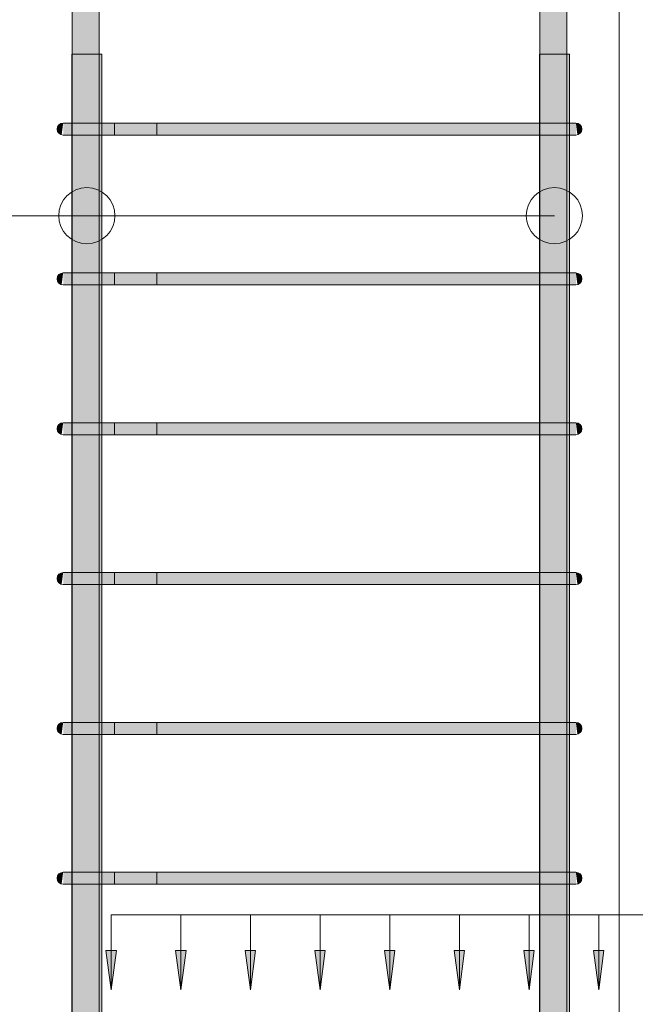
# Model space of a CAD drawing. Header units: millimetres. Extents: x 4307 to 42792, y 1610 to 10025.
# Tile 12 of 256: x 5400 to 5811, y 6036 to 6693. Entities that reach past the tile are written whole.
import ezdxf

# ---------------------------------------------------------------- set-up
doc = ezdxf.new("R2010")
doc.units = ezdxf.units.MM
for name, color, linetype, lineweight in [('A-ANNO-DIMS', 211, 'Continuous', 5), ('A-ANNO-DIMS-25', 211, 'Continuous', 5), ('S-COLS', 52, 'Continuous', 9), ('S-RBAR', 171, 'Continuous', 5), ('S-RBAR-IDEN', 171, 'Continuous', 5)]:
    doc.layers.add(name, color=color, linetype=linetype, lineweight=lineweight)
doc.styles.add('ISOCPEUR_2', font='isocpeur.ttf', dxfattribs={"width": 0.8, "height": 50})
doc.dimstyles.new('Výztuž_kusy__řezy__1', dxfattribs={"dimscale": 304.8, "dimtxt": 0.18, "dimasz": 0, "dimexe": 0, "dimexo": 0.0625, "dimgap": 0.082021, "dimtad": 1, "dimdec": 0, "dimzin": 0, "dimdsep": 46, "dimtxsty": 'ISOCPEUR_2', "dimblk1": 'NONE', "dimblk2": 'NONE', "dimsah": 1, "dimcen": 0.09, "dimazin": 0, "dimtfac": 1, "dimtdec": 4, "dimtix": 1, "dimtmove": 0, "dimatfit": 3, "dimfxl": 0.164042, "dimfxlon": 1, "dimtvp": 1, "dimtfill": 1, "dimtolj": 1, "dimtzin": 0, "dimarcsym": 2})

# ---------------------------------------------------------------- blocks, each defined once
blk = doc.blocks.new('DIMBLOCK219-V1')
at = {"layer": 'A-ANNO-DIMS-25'}
for points in [[(5461.02, 6045.48), (5464.49, 6071.76), (5457.56, 6071.76)], [(5507.48, 6045.48), (5510.94, 6071.76), (5504.02, 6071.76)]]:
    blk.add_hatch(color=256, dxfattribs=at).paths.add_polyline_path(points)
for p, q in [((5461.02, 6095.48), (5507.48, 6095.48)), ((5461.02, 6095.48), (5461.02, 6095.48)), ((5461.02, 6095.48), (5461.02, 6045.48)), ((5507.48, 6095.48), (5507.48, 6095.48)), ((5507.48, 6095.48), (5507.48, 6045.48)), ((5464.49, 6071.76), (5457.56, 6071.76)), ((5457.56, 6071.76), (5461.02, 6045.48)), ((5461.02, 6045.48), (5464.49, 6071.76)), ((5510.94, 6071.76), (5504.02, 6071.76)), ((5504.02, 6071.76), (5507.48, 6045.48)), ((5507.48, 6045.48), (5510.94, 6071.76))]:
    blk.add_line(p, q, dxfattribs=at)
blk = doc.blocks.new('_None')
blk = doc.blocks.new('DIMBLOCK220-V1')
at = {"layer": 'A-ANNO-DIMS-25'}
for points in [[(5507.48, 6045.48), (5510.94, 6071.76), (5504.02, 6071.76)], [(5553.94, 6045.48), (5557.4, 6071.76), (5550.48, 6071.76)]]:
    blk.add_hatch(color=256, dxfattribs=at).paths.add_polyline_path(points)
for p, q in [((5507.48, 6095.48), (5553.94, 6095.48)), ((5507.48, 6095.48), (5507.48, 6095.48)), ((5507.48, 6095.48), (5507.48, 6045.48)), ((5553.94, 6095.48), (5553.94, 6095.48)), ((5553.94, 6095.48), (5553.94, 6045.48)), ((5510.94, 6071.76), (5504.02, 6071.76)), ((5504.02, 6071.76), (5507.48, 6045.48)), ((5507.48, 6045.48), (5510.94, 6071.76)), ((5557.4, 6071.76), (5550.48, 6071.76)), ((5550.48, 6071.76), (5553.94, 6045.48)), ((5553.94, 6045.48), (5557.4, 6071.76))]:
    blk.add_line(p, q, dxfattribs=at)
blk = doc.blocks.new('DIMBLOCK221-V1')
at = {"layer": 'A-ANNO-DIMS-25'}
for points in [[(5553.94, 6045.48), (5557.4, 6071.76), (5550.48, 6071.76)], [(5600.4, 6045.48), (5603.86, 6071.76), (5596.94, 6071.76)]]:
    blk.add_hatch(color=256, dxfattribs=at).paths.add_polyline_path(points)
for p, q in [((5553.94, 6095.48), (5600.4, 6095.48)), ((5553.94, 6095.48), (5553.94, 6095.48)), ((5553.94, 6095.48), (5553.94, 6045.48)), ((5600.4, 6095.48), (5600.4, 6095.48)), ((5600.4, 6095.48), (5600.4, 6045.48)), ((5557.4, 6071.76), (5550.48, 6071.76)), ((5550.48, 6071.76), (5553.94, 6045.48)), ((5553.94, 6045.48), (5557.4, 6071.76)), ((5603.86, 6071.76), (5596.94, 6071.76)), ((5596.94, 6071.76), (5600.4, 6045.48)), ((5600.4, 6045.48), (5603.86, 6071.76))]:
    blk.add_line(p, q, dxfattribs=at)
blk = doc.blocks.new('DIMBLOCK222-V1')
at = {"layer": 'A-ANNO-DIMS-25'}
for points in [[(5600.4, 6045.48), (5603.86, 6071.76), (5596.94, 6071.76)], [(5646.86, 6045.48), (5650.32, 6071.76), (5643.4, 6071.76)]]:
    blk.add_hatch(color=256, dxfattribs=at).paths.add_polyline_path(points)
for p, q in [((5600.4, 6095.48), (5646.86, 6095.48)), ((5600.4, 6095.48), (5600.4, 6095.48)), ((5600.4, 6095.48), (5600.4, 6045.48)), ((5646.86, 6095.48), (5646.86, 6095.48)), ((5646.86, 6095.48), (5646.86, 6045.48)), ((5603.86, 6071.76), (5596.94, 6071.76)), ((5596.94, 6071.76), (5600.4, 6045.48)), ((5600.4, 6045.48), (5603.86, 6071.76)), ((5650.32, 6071.76), (5643.4, 6071.76)), ((5643.4, 6071.76), (5646.86, 6045.48)), ((5646.86, 6045.48), (5650.32, 6071.76))]:
    blk.add_line(p, q, dxfattribs=at)
blk = doc.blocks.new('DIMBLOCK223-V1')
at = {"layer": 'A-ANNO-DIMS-25'}
for points in [[(5646.86, 6045.48), (5650.32, 6071.76), (5643.4, 6071.76)], [(5693.32, 6045.48), (5696.78, 6071.76), (5689.86, 6071.76)]]:
    blk.add_hatch(color=256, dxfattribs=at).paths.add_polyline_path(points)
for p, q in [((5646.86, 6095.48), (5693.32, 6095.48)), ((5646.86, 6095.48), (5646.86, 6095.48)), ((5646.86, 6095.48), (5646.86, 6045.48)), ((5693.32, 6095.48), (5693.32, 6095.48)), ((5693.32, 6095.48), (5693.32, 6045.48)), ((5650.32, 6071.76), (5643.4, 6071.76)), ((5643.4, 6071.76), (5646.86, 6045.48)), ((5646.86, 6045.48), (5650.32, 6071.76)), ((5696.78, 6071.76), (5689.86, 6071.76)), ((5689.86, 6071.76), (5693.32, 6045.48)), ((5693.32, 6045.48), (5696.78, 6071.76))]:
    blk.add_line(p, q, dxfattribs=at)
blk = doc.blocks.new('DIMBLOCK224-V1')
at = {"layer": 'A-ANNO-DIMS-25'}
for points in [[(5693.32, 6045.48), (5696.78, 6071.76), (5689.86, 6071.76)], [(5739.78, 6045.48), (5743.24, 6071.76), (5736.32, 6071.76)]]:
    blk.add_hatch(color=256, dxfattribs=at).paths.add_polyline_path(points)
for p, q in [((5693.32, 6095.48), (5739.78, 6095.48)), ((5693.32, 6095.48), (5693.32, 6095.48)), ((5693.32, 6095.48), (5693.32, 6045.48)), ((5739.78, 6095.48), (5739.78, 6095.48)), ((5739.78, 6095.48), (5739.78, 6045.48)), ((5696.78, 6071.76), (5689.86, 6071.76)), ((5689.86, 6071.76), (5693.32, 6045.48)), ((5693.32, 6045.48), (5696.78, 6071.76)), ((5743.24, 6071.76), (5736.32, 6071.76)), ((5736.32, 6071.76), (5739.78, 6045.48)), ((5739.78, 6045.48), (5743.24, 6071.76))]:
    blk.add_line(p, q, dxfattribs=at)
blk = doc.blocks.new('DIMBLOCK225-V1')
at = {"layer": 'A-ANNO-DIMS-25'}
for points in [[(5739.78, 6045.48), (5743.24, 6071.76), (5736.32, 6071.76)], [(5786.24, 6045.48), (5789.7, 6071.76), (5782.78, 6071.76)]]:
    blk.add_hatch(color=256, dxfattribs=at).paths.add_polyline_path(points)
for p, q in [((5739.78, 6095.48), (5786.24, 6095.48)), ((5739.78, 6095.48), (5739.78, 6095.48)), ((5739.78, 6095.48), (5739.78, 6045.48)), ((5786.24, 6095.48), (5786.24, 6095.48)), ((5786.24, 6095.48), (5786.24, 6045.48)), ((5743.24, 6071.76), (5736.32, 6071.76)), ((5736.32, 6071.76), (5739.78, 6045.48)), ((5739.78, 6045.48), (5743.24, 6071.76)), ((5789.7, 6071.76), (5782.78, 6071.76)), ((5782.78, 6071.76), (5786.24, 6045.48)), ((5786.24, 6045.48), (5789.7, 6071.76))]:
    blk.add_line(p, q, dxfattribs=at)
blk = doc.blocks.new('DIMBLOCK226-V1')
at = {"layer": 'A-ANNO-DIMS-25'}
for points in [[(5786.24, 6045.48), (5789.7, 6071.76), (5782.78, 6071.76)], [(5832.7, 6045.48), (5836.16, 6071.76), (5829.24, 6071.76)]]:
    blk.add_hatch(color=256, dxfattribs=at).paths.add_polyline_path(points)
for p, q in [((5786.24, 6095.48), (5832.7, 6095.48)), ((5786.24, 6095.48), (5786.24, 6095.48)), ((5786.24, 6095.48), (5786.24, 6045.48)), ((5832.7, 6095.48), (5832.7, 6095.48)), ((5832.7, 6095.48), (5832.7, 6045.48)), ((5789.7, 6071.76), (5782.78, 6071.76)), ((5782.78, 6071.76), (5786.24, 6045.48)), ((5786.24, 6045.48), (5789.7, 6071.76)), ((5836.16, 6071.76), (5829.24, 6071.76)), ((5829.24, 6071.76), (5832.7, 6045.48)), ((5832.7, 6045.48), (5836.16, 6071.76))]:
    blk.add_line(p, q, dxfattribs=at)
blk = doc.blocks.new('DIMBLOCK232-V1')
at = {"layer": 'A-ANNO-DIMS-25'}
for points in [[(5461.02, 6045.48), (5464.49, 6071.76), (5457.56, 6071.76)], [(5507.48, 6045.48), (5510.94, 6071.76), (5504.02, 6071.76)], [(5553.94, 6045.48), (5557.4, 6071.76), (5550.48, 6071.76)], [(5600.4, 6045.48), (5603.86, 6071.76), (5596.94, 6071.76)], [(5646.86, 6045.48), (5650.32, 6071.76), (5643.4, 6071.76)], [(5693.32, 6045.48), (5696.78, 6071.76), (5689.86, 6071.76)], [(5739.78, 6045.48), (5743.24, 6071.76), (5736.32, 6071.76)], [(5786.24, 6045.48), (5789.7, 6071.76), (5782.78, 6071.76)], [(5832.7, 6045.48), (5836.16, 6071.76), (5829.24, 6071.76)], [(5879.16, 6045.48), (5882.62, 6071.76), (5875.7, 6071.76)], [(5925.62, 6045.48), (5929.08, 6071.76), (5922.16, 6071.76)], [(5972.08, 6045.48), (5975.54, 6071.76), (5968.62, 6071.76)], [(6018.54, 6045.48), (6022, 6071.76), (6015.08, 6071.76)], [(6065, 6045.48), (6068.46, 6071.76), (6061.54, 6071.76)]]:
    blk.add_hatch(color=256, dxfattribs=at).paths.add_polyline_path(points)
for p, q in [((5461.02, 6095.48), (6065, 6095.48)), ((5461.02, 6095.48), (5507.48, 6095.48)), ((5461.02, 6095.48), (5461.02, 6095.48)), ((5461.02, 6095.48), (5461.02, 6045.48)), ((5507.48, 6095.48), (5553.94, 6095.48)), ((5507.48, 6095.48), (5507.48, 6095.48)), ((5507.48, 6095.48), (5507.48, 6045.48)), ((5553.94, 6095.48), (5600.4, 6095.48)), ((5553.94, 6095.48), (5553.94, 6095.48)), ((5553.94, 6095.48), (5553.94, 6045.48)), ((5600.4, 6095.48), (5646.86, 6095.48)), ((5600.4, 6095.48), (5600.4, 6095.48)), ((5600.4, 6095.48), (5600.4, 6045.48)), ((5646.86, 6095.48), (5693.32, 6095.48)), ((5646.86, 6095.48), (5646.86, 6095.48)), ((5646.86, 6095.48), (5646.86, 6045.48)), ((5693.32, 6095.48), (5739.78, 6095.48)), ((5693.32, 6095.48), (5693.32, 6095.48)), ((5693.32, 6095.48), (5693.32, 6045.48)), ((5739.78, 6095.48), (5786.24, 6095.48)), ((5739.78, 6095.48), (5739.78, 6095.48)), ((5739.78, 6095.48), (5739.78, 6045.48)), ((5786.24, 6095.48), (5832.7, 6095.48)), ((5786.24, 6095.48), (5786.24, 6095.48)), ((5786.24, 6095.48), (5786.24, 6045.48)), ((5832.7, 6095.48), (5879.16, 6095.48)), ((5832.7, 6095.48), (5832.7, 6095.48)), ((5832.7, 6095.48), (5832.7, 6045.48)), ((5879.16, 6095.48), (5925.62, 6095.48)), ((5879.16, 6095.48), (5879.16, 6095.48)), ((5879.16, 6095.48), (5879.16, 6045.48)), ((5925.62, 6095.48), (5972.08, 6095.48)), ((5925.62, 6095.48), (5925.62, 6095.48)), ((5925.62, 6095.48), (5925.62, 6045.48)), ((5972.08, 6095.48), (6018.54, 6095.48)), ((5972.08, 6095.48), (5972.08, 6095.48)), ((5972.08, 6095.48), (5972.08, 6045.48)), ((6018.54, 6095.48), (6065, 6095.48)), ((6018.54, 6095.48), (6018.54, 6095.48)), ((6018.54, 6095.48), (6018.54, 6045.48)), ((6065, 6095.48), (6065, 6095.48)), ((6065, 6095.48), (6065, 6045.48)), ((5464.49, 6071.76), (5457.56, 6071.76)), ((5457.56, 6071.76), (5461.02, 6045.48)), ((5461.02, 6045.48), (5464.49, 6071.76)), ((5510.94, 6071.76), (5504.02, 6071.76)), ((5504.02, 6071.76), (5507.48, 6045.48)), ((5507.48, 6045.48), (5510.94, 6071.76)), ((5557.4, 6071.76), (5550.48, 6071.76)), ((5550.48, 6071.76), (5553.94, 6045.48)), ((5553.94, 6045.48), (5557.4, 6071.76)), ((5603.86, 6071.76), (5596.94, 6071.76)), ((5596.94, 6071.76), (5600.4, 6045.48)), ((5600.4, 6045.48), (5603.86, 6071.76)), ((5650.32, 6071.76), (5643.4, 6071.76)), ((5643.4, 6071.76), (5646.86, 6045.48)), ((5646.86, 6045.48), (5650.32, 6071.76)), ((5696.78, 6071.76), (5689.86, 6071.76)), ((5689.86, 6071.76), (5693.32, 6045.48)), ((5693.32, 6045.48), (5696.78, 6071.76)), ((5743.24, 6071.76), (5736.32, 6071.76)), ((5736.32, 6071.76), (5739.78, 6045.48)), ((5739.78, 6045.48), (5743.24, 6071.76)), ((5789.7, 6071.76), (5782.78, 6071.76)), ((5782.78, 6071.76), (5786.24, 6045.48)), ((5786.24, 6045.48), (5789.7, 6071.76)), ((5836.16, 6071.76), (5829.24, 6071.76)), ((5829.24, 6071.76), (5832.7, 6045.48)), ((5832.7, 6045.48), (5836.16, 6071.76)), ((5882.62, 6071.76), (5875.7, 6071.76)), ((5875.7, 6071.76), (5879.16, 6045.48)), ((5879.16, 6045.48), (5882.62, 6071.76)), ((5929.08, 6071.76), (5922.16, 6071.76)), ((5922.16, 6071.76), (5925.62, 6045.48)), ((5925.62, 6045.48), (5929.08, 6071.76)), ((5975.54, 6071.76), (5968.62, 6071.76)), ((5968.62, 6071.76), (5972.08, 6045.48)), ((5972.08, 6045.48), (5975.54, 6071.76)), ((6022, 6071.76), (6015.08, 6071.76)), ((6015.08, 6071.76), (6018.54, 6045.48)), ((6018.54, 6045.48), (6022, 6071.76)), ((6068.46, 6071.76), (6061.54, 6071.76)), ((6061.54, 6071.76), (6065, 6045.48)), ((6065, 6045.48), (6068.46, 6071.76))]:
    blk.add_line(p, q, dxfattribs=at)

msp = doc.modelspace()

# ---------------------------------------------------------------- hatches: boundary and pattern name
at = {"layer": 'S-RBAR'}
h = msp.add_hatch(color=7, dxfattribs=at)
h.paths.add_polyline_path([(5435.05, 5870), (5453.05, 5870), (5452.83, 5916), (5435.05, 5916), (5435.05, 5902.99)])
h.paths.add_polyline_path([(5445.17, 5924), (5453.05, 5924), (5452.83, 6016), (5435.05, 6016), (5435.05, 5924), (5444.85, 5924)])
h.paths.add_polyline_path([(5441.35, 6024), (5453.05, 6024), (5452.83, 6116), (5435.05, 6116), (5435.05, 6024), (5438.1, 6024)])
h.paths.add_polyline_path([(5445.17, 6124), (5453.05, 6124), (5452.83, 6216), (5435.05, 6216), (5435.05, 6124), (5444.85, 6124)])
h.paths.add_polyline_path([(5453.05, 6224), (5452.83, 6316), (5435.05, 6316), (5435.05, 6224), (5452.83, 6224)])
h.paths.add_polyline_path([(5441.35, 6324), (5453.05, 6324), (5452.83, 6416), (5435.05, 6416), (5435.05, 6324), (5438.1, 6324)])
h.paths.add_polyline_path([(5441.35, 6424), (5453.05, 6424), (5452.83, 6516), (5435.05, 6516), (5435.05, 6424), (5438.1, 6424)])
h.paths.add_polyline_path([(5445.17, 6524), (5453.05, 6524), (5452.83, 6616), (5435.05, 6616), (5435.05, 6524), (5444.85, 6524)])
h.paths.add_polyline_path([(5441.35, 6624), (5453.05, 6624), (5452.83, 6716), (5435.05, 6716), (5435.05, 6624), (5438.1, 6624)])
h.paths.add_polyline_path([(5441.35, 6724), (5453.05, 6724), (5452.83, 6816), (5435.05, 6816), (5435.05, 6724), (5438.1, 6724)])
h.paths.add_polyline_path([(5441.35, 6824), (5453.05, 6824), (5452.83, 6916), (5435.05, 6916), (5435.05, 6824), (5438.1, 6824)])
h.paths.add_polyline_path([(5441.35, 6924), (5453.05, 6924), (5452.83, 7016), (5435.05, 7016), (5435.05, 6924), (5438.1, 6924)])
h.paths.add_polyline_path([(5452.83, 7024), (5453.05, 7024), (5452.83, 7116), (5435.05, 7116), (5435.05, 7024), (5449, 7024)])
h.paths.add_polyline_path([(5441.35, 7124), (5453.05, 7124), (5452.83, 7216), (5435.05, 7216), (5435.05, 7124), (5438.1, 7124)])
h.paths.add_polyline_path([(5453.05, 7224), (5452.83, 7316), (5435.05, 7316), (5435.05, 7224), (5452.83, 7224)])
h.paths.add_polyline_path([(5452.83, 7324), (5453.05, 7324), (5452.83, 7416), (5435.05, 7416), (5435.05, 7324), (5449, 7324)])
h.paths.add_polyline_path([(5441.35, 7424), (5453.05, 7424), (5452.83, 7516), (5435.05, 7516), (5435.05, 7424), (5438.1, 7424)])
h.paths.add_polyline_path([(5441.35, 7524), (5453.05, 7524), (5452.83, 7616), (5435.05, 7616), (5435.05, 7524), (5438.1, 7524)])
h.paths.add_polyline_path([(5444.85, 7624), (5453.05, 7624), (5452.83, 7716), (5435.05, 7716), (5435.05, 7624), (5441.35, 7624)])
h.paths.add_polyline_path([(5445.17, 7724), (5453.05, 7724), (5452.83, 7816), (5435.05, 7816), (5435.05, 7724), (5444.85, 7724)])
h.paths.add_polyline_path([(5452.83, 7824), (5453.05, 7824), (5452.83, 7916), (5435.05, 7916), (5435.05, 7824), (5449, 7824)])
h.paths.add_polyline_path([(5452.83, 7924), (5453.05, 7924), (5452.83, 8016), (5435.05, 8016), (5435.05, 7924), (5449, 7924)])
h.paths.add_polyline_path([(5441.35, 8024), (5453.05, 8024), (5452.83, 8116), (5435.05, 8116), (5435.05, 8024), (5438.1, 8024)])
h.paths.add_polyline_path([(5445.17, 8124), (5453.05, 8124), (5452.83, 8216), (5435.05, 8216), (5435.05, 8124), (5444.85, 8124)])
h.paths.add_polyline_path([(5441.35, 8224), (5453.05, 8224), (5452.83, 8316), (5435.05, 8316), (5435.05, 8224), (5438.1, 8224)])
h.paths.add_polyline_path([(5445.17, 8324), (5453.05, 8324), (5452.83, 8416), (5435.05, 8416), (5435.05, 8324), (5444.85, 8324)])
h.paths.add_polyline_path([(5444.85, 8424), (5453.05, 8424), (5452.83, 8516), (5435.05, 8516), (5435.05, 8424), (5441.35, 8424)])
h.paths.add_polyline_path([(5445.17, 8524), (5453.05, 8524), (5452.83, 8616), (5435.05, 8616), (5435.05, 8524), (5444.85, 8524)])
h.paths.add_polyline_path([(5449, 8624), (5453.05, 8624), (5452.83, 8660), (5435.05, 8660), (5435.05, 8624), (5445.17, 8624)])
h = msp.add_hatch(color=7, dxfattribs=at)
h.paths.add_polyline_path([(5746.95, 5870), (5764.95, 5870), (5764.95, 5916), (5746.95, 5916), (5746.95, 5902.99)])
h.paths.add_polyline_path([(5761.9, 5924), (5764.95, 5924), (5764.95, 6016), (5746.95, 6016), (5746.95, 5924), (5758.65, 5924)])
h.paths.add_polyline_path([(5761.9, 6024), (5764.95, 6024), (5764.95, 6116), (5746.95, 6116), (5746.95, 6024), (5758.65, 6024)])
h.paths.add_polyline_path([(5761.9, 6124), (5764.95, 6124), (5764.95, 6216), (5746.95, 6216), (5746.95, 6124), (5758.65, 6124)])
h.paths.add_polyline_path([(5746.95, 6224), (5764.95, 6224), (5764.95, 6316), (5746.95, 6316), (5746.95, 6275.01)])
h.paths.add_polyline_path([(5761.9, 6324), (5764.95, 6324), (5764.95, 6416), (5746.95, 6416), (5746.95, 6324), (5758.65, 6324)])
h.paths.add_polyline_path([(5761.9, 6424), (5764.95, 6424), (5764.95, 6516), (5746.95, 6516), (5746.95, 6424), (5758.65, 6424)])
h.paths.add_polyline_path([(5761.9, 6524), (5764.95, 6524), (5764.95, 6616), (5746.95, 6616), (5746.95, 6524), (5758.65, 6524)])
h.paths.add_polyline_path([(5761.9, 6624), (5764.95, 6624), (5764.95, 6716), (5746.95, 6716), (5746.95, 6624), (5758.65, 6624)])
h.paths.add_polyline_path([(5761.9, 6724), (5764.95, 6724), (5764.95, 6816), (5746.95, 6816), (5746.95, 6724), (5758.65, 6724)])
h.paths.add_polyline_path([(5761.9, 6824), (5764.95, 6824), (5764.95, 6916), (5746.95, 6916), (5746.95, 6824), (5758.65, 6824)])
h.paths.add_polyline_path([(5761.9, 6924), (5764.95, 6924), (5764.95, 7016), (5746.95, 7016), (5746.95, 6924), (5758.65, 6924)])
h.paths.add_polyline_path([(5746.95, 7024), (5764.95, 7024), (5764.95, 7116), (5746.95, 7116), (5746.95, 7072.19)])
h.paths.add_polyline_path([(5758.65, 7124), (5764.95, 7124), (5764.95, 7216), (5746.95, 7216), (5746.95, 7124), (5754.83, 7124)])
h.paths.add_polyline_path([(5751, 7224), (5764.95, 7224), (5764.95, 7316), (5746.95, 7316), (5746.95, 7224)])
h.paths.add_polyline_path([(5751, 7324), (5764.95, 7324), (5764.95, 7416), (5746.95, 7416), (5746.95, 7324)])
h.paths.add_polyline_path([(5761.9, 7424), (5764.95, 7424), (5764.95, 7516), (5746.95, 7516), (5746.95, 7424), (5758.65, 7424)])
h.paths.add_polyline_path([(5758.65, 7524), (5764.95, 7524), (5764.95, 7616), (5746.95, 7616), (5746.95, 7524), (5754.83, 7524)])
h.paths.add_polyline_path([(5761.9, 7624), (5764.95, 7624), (5764.95, 7716), (5746.95, 7716), (5746.95, 7624), (5758.65, 7624)])
h.paths.add_polyline_path([(5761.9, 7724), (5764.95, 7724), (5764.95, 7816), (5746.95, 7816), (5746.95, 7724), (5758.65, 7724)])
h.paths.add_polyline_path([(5751, 7824), (5764.95, 7824), (5764.95, 7916), (5746.95, 7916), (5746.95, 7824)])
h.paths.add_polyline_path([(5751, 7924), (5764.95, 7924), (5764.95, 8016), (5746.95, 8016), (5746.95, 7924)])
h.paths.add_polyline_path([(5761.9, 8024), (5764.95, 8024), (5764.95, 8116), (5746.95, 8116), (5746.95, 8024), (5758.65, 8024)])
h.paths.add_polyline_path([(5761.9, 8124), (5764.95, 8124), (5764.95, 8216), (5746.95, 8216), (5746.95, 8124), (5758.65, 8124)])
h.paths.add_polyline_path([(5761.9, 8224), (5764.95, 8224), (5764.95, 8316), (5746.95, 8316), (5746.95, 8224), (5758.65, 8224)])
h.paths.add_polyline_path([(5761.9, 8324), (5764.95, 8324), (5764.95, 8416), (5746.95, 8416), (5746.95, 8324), (5758.65, 8324)])
h.paths.add_polyline_path([(5758.65, 8424), (5764.95, 8424), (5764.95, 8516), (5746.95, 8516), (5746.95, 8424), (5754.83, 8424)])
h.paths.add_polyline_path([(5761.9, 8524), (5764.95, 8524), (5764.95, 8616), (5746.95, 8616), (5746.95, 8524), (5758.65, 8524)])
h.paths.add_polyline_path([(5754.83, 8624), (5764.95, 8624), (5764.95, 8660), (5746.95, 8660), (5746.95, 8624), (5751, 8624)])
h = msp.add_hatch(color=7, dxfattribs=at)
h.paths.add_polyline_path([(5454.76, 4820), (5454.76, 4902.96), (5453.05, 4902.96), (5453.05, 4820)])
h.paths.add_polyline_path([(5434.76, 4820), (5435.05, 4820), (5434.8, 4902.96), (5434.76, 4902.96), (5434.76, 4840.09)])
h.paths.add_polyline_path([(5434.8, 4910.96), (5435.05, 4910.96), (5434.8, 5001.96), (5434.76, 5001.96), (5434.76, 4910.96)])
h.paths.add_polyline_path([(5454.76, 4910.96), (5454.76, 5001.96), (5453.05, 5001.96), (5453.05, 4910.96)])
h.paths.add_polyline_path([(5434.8, 5009.96), (5435.05, 5009.96), (5434.8, 5100.97), (5434.76, 5100.97), (5434.76, 5009.96)])
h.paths.add_polyline_path([(5454.76, 5009.96), (5454.76, 5100.97), (5453.05, 5100.97), (5453.05, 5009.96)])
h.paths.add_polyline_path([(5453.05, 5108.97), (5454.76, 5108.97), (5454.76, 5199.98), (5453.05, 5199.98), (5453.05, 5158.96)])
h.paths.add_polyline_path([(5435.05, 5108.97), (5434.8, 5199.98), (5434.76, 5199.98), (5434.86, 5108.97)])
h.paths.add_polyline_path([(5434.76, 5207.98), (5435.05, 5207.98), (5434.8, 5298.98), (5434.76, 5298.98), (5434.76, 5212.11)])
h.paths.add_polyline_path([(5454.76, 5207.98), (5454.76, 5298.98), (5453.05, 5298.98), (5453.05, 5207.98)])
h.paths.add_polyline_path([(5434.8, 5306.98), (5435.05, 5306.98), (5434.8, 5397.99), (5434.76, 5397.99), (5434.76, 5306.98)])
h.paths.add_polyline_path([(5454.76, 5306.98), (5454.76, 5397.99), (5453.05, 5397.99), (5453.05, 5306.98)])
h.paths.add_polyline_path([(5434.8, 5405.99), (5435.05, 5405.99), (5434.8, 5496.99), (5434.76, 5496.99), (5434.76, 5405.99)])
h.paths.add_polyline_path([(5454.76, 5405.99), (5454.76, 5496.99), (5453.05, 5496.99), (5453.05, 5405.99)])
h.paths.add_polyline_path([(5434.8, 5504.99), (5435.05, 5504.99), (5434.8, 5596), (5434.76, 5596), (5434.76, 5504.99)])
h.paths.add_polyline_path([(5454.76, 5504.99), (5454.76, 5596), (5453.05, 5596), (5453.05, 5504.99)])
h.paths.add_polyline_path([(5434.86, 5604), (5435.05, 5604), (5435.05, 5610), (5453.05, 5610), (5453.05, 5604), (5454.76, 5604), (5454.76, 5645.28), (5449.1, 5646.02), (5441.86, 5649.02), (5435.65, 5653.79), (5434.76, 5654.95), (5434.8, 5604)])
h.paths.add_polyline_path([(5454.76, 5655.28), (5454.76, 5657.64), (5447.06, 5657.6), (5451.96, 5655.64)])
h.paths.add_polyline_path([(5437.47, 5679.64), (5454.76, 5679.64), (5454.76, 5701.18), (5442.72, 5689.14), (5439.54, 5685), (5437.54, 5680.18)])
h.paths.add_polyline_path([(5436.86, 5697.43), (5454.76, 5715.32), (5454.76, 5807.8), (5436.86, 5807.8), (5436.86, 5731.57)])
h.paths.add_polyline_path([(5449.1, 5832.8), (5454.76, 5832.8), (5454.76, 5834.72), (5451.69, 5834.32), (5448.03, 5832.8)])
h.paths.add_polyline_path([(5434.76, 5835.05), (5435.65, 5836.21), (5442.72, 5841.34), (5449.1, 5843.98), (5454.76, 5845), (5454.76, 5916), (5453.05, 5916), (5453.05, 5870), (5435.05, 5870), (5434.8, 5916), (5434.76, 5916), (5434.76, 5836.21)])
h.paths.add_polyline_path([(5434.76, 5924), (5435.05, 5924), (5434.8, 6016), (5434.76, 6016), (5434.76, 5956.14)])
h.paths.add_polyline_path([(5454.76, 5924), (5454.76, 6016), (5453.05, 6016), (5453.05, 5924)])
h.paths.add_polyline_path([(5434.76, 6024), (5435.05, 6024), (5434.8, 6116), (5434.76, 6116), (5434.76, 6062.43)])
h.paths.add_polyline_path([(5454.76, 6024), (5454.76, 6116), (5453.05, 6116), (5453.05, 6024)])
h.paths.add_polyline_path([(5434.8, 6124), (5435.05, 6124), (5434.8, 6216), (5434.76, 6216), (5434.76, 6124)])
h.paths.add_polyline_path([(5454.76, 6124), (5454.76, 6216), (5453.05, 6216), (5453.05, 6124)])
h.paths.add_polyline_path([(5454.76, 6224), (5454.76, 6316), (5453.05, 6316), (5453.05, 6224)])
h.paths.add_polyline_path([(5435.05, 6224), (5434.8, 6316), (5434.76, 6316), (5434.86, 6224)])
h.paths.add_polyline_path([(5434.76, 6324), (5435.05, 6324), (5434.8, 6416), (5434.76, 6416), (5434.76, 6328.16)])
h.paths.add_polyline_path([(5454.76, 6324), (5454.76, 6416), (5453.05, 6416), (5453.05, 6324)])
h.paths.add_polyline_path([(5434.8, 6424), (5435.05, 6424), (5434.8, 6516), (5434.76, 6516), (5434.76, 6424)])
h.paths.add_polyline_path([(5454.76, 6424), (5454.76, 6516), (5453.05, 6516), (5453.05, 6424)])
h.paths.add_polyline_path([(5434.8, 6524), (5435.05, 6524), (5434.8, 6616), (5434.76, 6616), (5434.76, 6524)])
h.paths.add_polyline_path([(5454.76, 6524), (5454.76, 6616), (5453.05, 6616), (5453.05, 6524)])
h.paths.add_polyline_path([(5434.8, 6624), (5435.05, 6624), (5435.05, 6670), (5434.76, 6670), (5434.76, 6624)])
h.paths.add_polyline_path([(5454.76, 6624), (5454.76, 6670), (5453.05, 6670), (5453.05, 6624)])
h = msp.add_hatch(color=7, dxfattribs=at)
h.paths.add_polyline_path([(5766.66, 4820), (5766.66, 4902.96), (5764.95, 4902.96), (5764.95, 4820)])
h.paths.add_polyline_path([(5746.66, 4820), (5746.95, 4820), (5746.95, 4902.96), (5746.66, 4902.96), (5746.66, 4840.09)])
h.paths.add_polyline_path([(5746.66, 4910.96), (5746.95, 4910.96), (5746.95, 5001.96), (5746.66, 5001.96), (5746.66, 4946.38)])
h.paths.add_polyline_path([(5766.66, 4910.96), (5766.66, 5001.96), (5764.95, 5001.96), (5765.14, 4910.96)])
h.paths.add_polyline_path([(5746.66, 5009.96), (5746.95, 5009.96), (5746.95, 5100.97), (5746.66, 5100.97), (5746.66, 5052.67)])
h.paths.add_polyline_path([(5766.66, 5009.96), (5766.66, 5100.97), (5764.95, 5100.97), (5765.14, 5009.96)])
h.paths.add_polyline_path([(5764.95, 5108.97), (5766.66, 5108.97), (5766.66, 5199.98), (5764.95, 5199.98), (5764.95, 5158.96)])
h.paths.add_polyline_path([(5746.66, 5108.97), (5746.95, 5108.97), (5746.95, 5199.98), (5746.66, 5199.98), (5746.66, 5158.96)])
h.paths.add_polyline_path([(5746.66, 5207.98), (5746.95, 5207.98), (5746.95, 5298.98), (5746.66, 5298.98), (5746.66, 5212.11)])
h.paths.add_polyline_path([(5766.66, 5207.98), (5766.66, 5298.98), (5764.95, 5298.98), (5765.14, 5207.98)])
h.paths.add_polyline_path([(5746.95, 5306.98), (5746.95, 5397.99), (5746.66, 5397.99), (5746.66, 5306.98)])
h.paths.add_polyline_path([(5766.66, 5306.98), (5766.66, 5397.99), (5764.95, 5397.99), (5765.14, 5306.98)])
h.paths.add_polyline_path([(5746.95, 5405.99), (5746.95, 5496.99), (5746.66, 5496.99), (5746.66, 5405.99)])
h.paths.add_polyline_path([(5765.14, 5405.99), (5766.66, 5405.99), (5766.66, 5496.99), (5764.95, 5496.99), (5764.95, 5405.99)])
h.paths.add_polyline_path([(5746.66, 5504.99), (5746.95, 5504.99), (5746.95, 5596), (5746.66, 5596), (5746.66, 5530.98)])
h.paths.add_polyline_path([(5766.66, 5504.99), (5766.66, 5596), (5764.95, 5596), (5765.14, 5504.99)])
h.paths.add_polyline_path([(5746.66, 5604), (5746.95, 5604), (5746.95, 5610), (5764.95, 5610), (5765.14, 5604), (5766.66, 5604), (5766.66, 5645), (5746.66, 5645), (5746.66, 5637.27)])
h.paths.add_polyline_path([(5766.66, 5655), (5766.66, 5657.64), (5746.66, 5657.64), (5746.66, 5655)])
h.paths.add_polyline_path([(5766.66, 5679.64), (5766.66, 5807.8), (5746.66, 5807.8), (5746.66, 5679.64)])
h.paths.add_polyline_path([(5766.66, 5832.8), (5766.66, 5835), (5746.66, 5835), (5746.66, 5832.8)])
h.paths.add_polyline_path([(5746.66, 5845), (5766.66, 5845), (5766.66, 5916), (5764.95, 5916), (5764.95, 5870), (5746.95, 5870), (5746.95, 5916), (5746.66, 5916), (5746.66, 5849.85)])
h.paths.add_polyline_path([(5746.66, 5924), (5746.95, 5924), (5746.95, 6016), (5746.66, 6016), (5746.66, 5956.14)])
h.paths.add_polyline_path([(5766.66, 5924), (5766.66, 6016), (5764.95, 6016), (5765.14, 5924)])
h.paths.add_polyline_path([(5766.66, 6024), (5766.66, 6116), (5764.95, 6116), (5765.14, 6024)])
h.paths.add_polyline_path([(5746.95, 6024), (5746.95, 6116), (5746.66, 6116), (5746.66, 6024)])
h.paths.add_polyline_path([(5766.66, 6124), (5766.66, 6216), (5764.95, 6216), (5765.14, 6124)])
h.paths.add_polyline_path([(5746.95, 6124), (5746.95, 6216), (5746.66, 6216), (5746.66, 6124)])
h.paths.add_polyline_path([(5764.95, 6224), (5766.66, 6224), (5766.66, 6316), (5764.95, 6316), (5764.95, 6275.01)])
h.paths.add_polyline_path([(5746.66, 6224), (5746.95, 6224), (5746.95, 6316), (5746.66, 6316), (5746.66, 6275.01)])
h.paths.add_polyline_path([(5746.66, 6324), (5746.95, 6324), (5746.95, 6416), (5746.66, 6416), (5746.66, 6328.16)])
h.paths.add_polyline_path([(5766.66, 6324), (5766.66, 6416), (5764.95, 6416), (5765.14, 6324)])
h.paths.add_polyline_path([(5746.66, 6424), (5746.95, 6424), (5746.95, 6516), (5746.66, 6516), (5746.66, 6434.45)])
h.paths.add_polyline_path([(5766.66, 6424), (5766.66, 6516), (5764.95, 6516), (5765.14, 6424)])
h.paths.add_polyline_path([(5746.95, 6524), (5746.95, 6616), (5746.66, 6616), (5746.66, 6524)])
h.paths.add_polyline_path([(5765.14, 6524), (5766.66, 6524), (5766.66, 6616), (5764.95, 6616), (5764.95, 6524)])
h.paths.add_polyline_path([(5746.66, 6624), (5746.95, 6624), (5746.95, 6670), (5746.66, 6670), (5746.66, 6647.03)])
h.paths.add_polyline_path([(5766.66, 6624), (5766.66, 6670), (5764.95, 6670), (5765.14, 6624)])
for points in [[(5427.96, 6616.14), (5429, 6624), (5427, 6623.46), (5425.54, 6622), (5425, 6620), (5425.54, 6618), (5427.42, 6616.36)], [(5445.17, 6616), (5449, 6616), (5449, 6624), (5429, 6624), (5429, 6616), (5444.85, 6616)], [(5741.56, 6616), (5751, 6616), (5751, 6624), (5449, 6624), (5449, 6616), (5663.02, 6616)], [(5769.48, 6616), (5771, 6616.14), (5771, 6624), (5751, 6624), (5751, 6616), (5767.31, 6616)], [(5772.04, 6616.14), (5773, 6616.54), (5774.46, 6618), (5775, 6620), (5774.46, 6622), (5773, 6623.46), (5771, 6624), (5771.66, 6618.96)], [(5427.96, 6516.14), (5429, 6524), (5427, 6523.46), (5425.54, 6522), (5425, 6520), (5425.54, 6518), (5427.42, 6516.36)], [(5445.17, 6516), (5449, 6516), (5449, 6524), (5429, 6524), (5429, 6516), (5444.85, 6516)], [(5741.56, 6516), (5751, 6516), (5751, 6524), (5449, 6524), (5449, 6516), (5663.02, 6516)], [(5769.48, 6516), (5771, 6516.14), (5771, 6524), (5751, 6524), (5751, 6516), (5767.31, 6516)], [(5772.04, 6516.14), (5773, 6516.54), (5774.46, 6518), (5775, 6520), (5774.46, 6522), (5773, 6523.46), (5771, 6524), (5771.66, 6518.96)], [(5427.96, 6416.14), (5429, 6424), (5427, 6423.46), (5425.54, 6422), (5425, 6420), (5425.54, 6418), (5427.42, 6416.36)], [(5445.17, 6416), (5449, 6416), (5449, 6424), (5429, 6424), (5429, 6416), (5444.85, 6416)], [(5741.56, 6416), (5751, 6416), (5751, 6424), (5449, 6424), (5449, 6416), (5663.02, 6416)], [(5769.48, 6416), (5771, 6416.14), (5771, 6424), (5751, 6424), (5751, 6416), (5767.31, 6416)], [(5772.04, 6416.14), (5773, 6416.54), (5774.46, 6418), (5775, 6420), (5774.46, 6422), (5773, 6423.46), (5771, 6424), (5771.66, 6418.96)], [(5427.96, 6316.14), (5429, 6324), (5427, 6323.46), (5425.54, 6322), (5425, 6320), (5425.54, 6318), (5427.42, 6316.36)], [(5445.17, 6316), (5449, 6316), (5449, 6324), (5429, 6324), (5429, 6316), (5444.85, 6316)], [(5741.56, 6316), (5751, 6316), (5751, 6324), (5449, 6324), (5449, 6316), (5663.02, 6316)], [(5769.48, 6316), (5771, 6316.14), (5771, 6324), (5751, 6324), (5751, 6316), (5767.31, 6316)], [(5772.04, 6316.14), (5773, 6316.54), (5774.46, 6318), (5775, 6320), (5774.46, 6322), (5773, 6323.46), (5771, 6324), (5771.66, 6318.96)], [(5427.96, 6216.14), (5429, 6224), (5427, 6223.46), (5425.54, 6222), (5425, 6220), (5425.54, 6218), (5427.42, 6216.36)], [(5445.17, 6216), (5449, 6216), (5449, 6224), (5429, 6224), (5429, 6216), (5444.85, 6216)], [(5505.96, 6216), (5751, 6216), (5751, 6224), (5449, 6224), (5449, 6216), (5466.69, 6216)], [(5770.17, 6216), (5771, 6216.14), (5771, 6224), (5751, 6224), (5751, 6216), (5769.48, 6216)], [(5772.04, 6216.14), (5773, 6216.54), (5774.46, 6218), (5775, 6220), (5774.46, 6222), (5773, 6223.46), (5771, 6224), (5771.66, 6218.96)], [(5427.96, 6116.14), (5429, 6124), (5427, 6123.46), (5425.54, 6122), (5425, 6120), (5425.54, 6118), (5427.42, 6116.36)], [(5445.17, 6116), (5449, 6116), (5449, 6124), (5429, 6124), (5429, 6116), (5444.85, 6116)], [(5741.56, 6116), (5751, 6116), (5751, 6124), (5449, 6124), (5449, 6116), (5663.02, 6116)], [(5769.48, 6116), (5771, 6116.14), (5771, 6124), (5751, 6124), (5751, 6116), (5767.31, 6116)], [(5772.04, 6116.14), (5773, 6116.54), (5774.46, 6118), (5775, 6120), (5774.46, 6122), (5773, 6123.46), (5771, 6124), (5771.66, 6118.96)]]:
    msp.add_hatch(color=7, dxfattribs=at).paths.add_polyline_path(points)

# ---------------------------------------------------------------- linework, layer by layer
at = {"layer": 'S-COLS'}
for p, q in [((5800, 8670), (5800, 5870)), ((5800, 5870), (5800, 8670))]:
    msp.add_line(p, q, dxfattribs=at)
at = {"layer": 'S-RBAR'}
for p, q in [((5435.05, 5870), (5435.05, 8660)), ((5435.05, 5870), (5435.05, 8660)), ((5453.05, 5870), (5453.05, 8660)), ((5453.05, 5870), (5453.05, 8660)), ((5746.95, 5870), (5746.95, 8660)), ((5746.95, 5870), (5746.95, 8660)), ((5764.95, 5870), (5764.95, 8660)), ((5764.95, 5870), (5764.95, 8660)), ((5454.76, 6670), (5434.76, 6670)), ((5434.76, 4820), (5434.76, 6670)), ((5454.76, 6670), (5434.76, 6670)), ((5434.76, 4820), (5434.76, 6670)), ((5454.76, 4820), (5454.76, 6670)), ((5454.76, 4820), (5454.76, 6670)), ((5766.66, 6670), (5746.66, 6670)), ((5746.66, 4820), (5746.66, 6670)), ((5766.66, 6670), (5746.66, 6670)), ((5746.66, 4820), (5746.66, 6670)), ((5766.66, 4820), (5766.66, 6670)), ((5766.66, 4820), (5766.66, 6670)), ((5434.86, 6624), (5429, 6624)), ((5449, 6624), (5429, 6624)), ((5449, 6624), (5429, 6624)), ((5463.14, 6624), (5429, 6624)), ((5463.14, 6624), (5434.86, 6624)), ((5449, 6624), (5751, 6624)), ((5751, 6624), (5449, 6624)), ((5463.14, 6624), (5463.14, 6616)), ((5463.14, 6624), (5491.43, 6624)), ((5491.43, 6616), (5491.43, 6624)), ((5771, 6624), (5751, 6624)), ((5771, 6624), (5751, 6624)), ((5434.86, 6616), (5429, 6616)), ((5449, 6616), (5429, 6616)), ((5463.14, 6616), (5429, 6616)), ((5463.14, 6616), (5434.86, 6616)), ((5449, 6616), (5434.86, 6616)), ((5449, 6616), (5751, 6616)), ((5751, 6616), (5449, 6616)), ((5463.14, 6616), (5491.43, 6616)), ((5771, 6616), (5751, 6616)), ((5771, 6616), (5751, 6616)), ((5434.86, 6524), (5429, 6524)), ((5449, 6524), (5429, 6524)), ((5449, 6524), (5429, 6524)), ((5463.14, 6524), (5429, 6524)), ((5463.14, 6524), (5434.86, 6524)), ((5449, 6524), (5751, 6524)), ((5751, 6524), (5449, 6524)), ((5463.14, 6524), (5463.14, 6516)), ((5463.14, 6524), (5491.43, 6524)), ((5491.43, 6516), (5491.43, 6524)), ((5771, 6524), (5751, 6524)), ((5771, 6524), (5751, 6524)), ((5434.86, 6516), (5429, 6516)), ((5449, 6516), (5429, 6516)), ((5463.14, 6516), (5429, 6516)), ((5463.14, 6516), (5434.86, 6516)), ((5449, 6516), (5434.86, 6516)), ((5449, 6516), (5751, 6516)), ((5751, 6516), (5449, 6516)), ((5463.14, 6516), (5491.43, 6516)), ((5771, 6516), (5751, 6516)), ((5771, 6516), (5751, 6516)), ((5434.86, 6424), (5429, 6424)), ((5449, 6424), (5429, 6424)), ((5449, 6424), (5429, 6424)), ((5463.14, 6424), (5429, 6424)), ((5463.14, 6424), (5434.86, 6424)), ((5449, 6424), (5751, 6424)), ((5751, 6424), (5449, 6424)), ((5463.14, 6424), (5463.14, 6416)), ((5463.14, 6424), (5491.43, 6424)), ((5491.43, 6416), (5491.43, 6424)), ((5771, 6424), (5751, 6424)), ((5771, 6424), (5751, 6424)), ((5434.86, 6416), (5429, 6416)), ((5449, 6416), (5429, 6416)), ((5463.14, 6416), (5429, 6416)), ((5463.14, 6416), (5434.86, 6416)), ((5449, 6416), (5434.86, 6416)), ((5449, 6416), (5751, 6416)), ((5751, 6416), (5449, 6416)), ((5463.14, 6416), (5491.43, 6416)), ((5771, 6416), (5751, 6416)), ((5771, 6416), (5751, 6416)), ((5434.86, 6324), (5429, 6324)), ((5449, 6324), (5429, 6324)), ((5449, 6324), (5429, 6324)), ((5463.14, 6324), (5429, 6324)), ((5463.14, 6324), (5434.86, 6324)), ((5449, 6324), (5751, 6324)), ((5751, 6324), (5449, 6324)), ((5463.14, 6324), (5463.14, 6316)), ((5463.14, 6324), (5491.43, 6324)), ((5491.43, 6316), (5491.43, 6324)), ((5771, 6324), (5751, 6324)), ((5771, 6324), (5751, 6324)), ((5434.86, 6316), (5429, 6316)), ((5449, 6316), (5429, 6316)), ((5463.14, 6316), (5429, 6316)), ((5463.14, 6316), (5434.86, 6316)), ((5449, 6316), (5434.86, 6316)), ((5449, 6316), (5751, 6316)), ((5751, 6316), (5449, 6316)), ((5463.14, 6316), (5491.43, 6316)), ((5771, 6316), (5751, 6316)), ((5771, 6316), (5751, 6316)), ((5434.86, 6224), (5429, 6224)), ((5449, 6224), (5429, 6224)), ((5449, 6224), (5429, 6224)), ((5463.14, 6224), (5429, 6224)), ((5463.14, 6224), (5434.86, 6224)), ((5449, 6224), (5751, 6224)), ((5751, 6224), (5449, 6224)), ((5463.14, 6224), (5463.14, 6216)), ((5463.14, 6224), (5491.43, 6224)), ((5491.43, 6216), (5491.43, 6224)), ((5771, 6224), (5751, 6224)), ((5771, 6224), (5751, 6224)), ((5434.86, 6216), (5429, 6216)), ((5449, 6216), (5429, 6216)), ((5463.14, 6216), (5429, 6216)), ((5463.14, 6216), (5434.86, 6216)), ((5449, 6216), (5434.86, 6216)), ((5449, 6216), (5751, 6216)), ((5751, 6216), (5449, 6216)), ((5463.14, 6216), (5491.43, 6216)), ((5771, 6216), (5751, 6216)), ((5771, 6216), (5751, 6216)), ((5434.86, 6124), (5429, 6124)), ((5449, 6124), (5429, 6124)), ((5449, 6124), (5429, 6124)), ((5463.14, 6124), (5429, 6124)), ((5463.14, 6124), (5434.86, 6124)), ((5449, 6124), (5751, 6124)), ((5751, 6124), (5449, 6124)), ((5463.14, 6124), (5463.14, 6116)), ((5463.14, 6124), (5491.43, 6124)), ((5491.43, 6116), (5491.43, 6124)), ((5771, 6124), (5751, 6124)), ((5771, 6124), (5751, 6124)), ((5434.86, 6116), (5429, 6116)), ((5449, 6116), (5429, 6116)), ((5463.14, 6116), (5429, 6116)), ((5463.14, 6116), (5434.86, 6116)), ((5449, 6116), (5434.86, 6116)), ((5449, 6116), (5751, 6116)), ((5751, 6116), (5449, 6116)), ((5463.14, 6116), (5491.43, 6116)), ((5771, 6116), (5751, 6116)), ((5771, 6116), (5751, 6116))]:
    msp.add_line(p, q, dxfattribs=at)
for centre, start, end in [((5429, 6620), 90, 270), ((5429, 6620), 90, 270), ((5429, 6620), 90, 270), ((5771, 6620), 270, 90), ((5771, 6620), 270, 90), ((5429, 6520), 90, 270), ((5429, 6520), 90, 270), ((5429, 6520), 90, 270), ((5771, 6520), 270, 90), ((5771, 6520), 270, 90), ((5429, 6420), 90, 270), ((5429, 6420), 90, 270), ((5429, 6420), 90, 270), ((5771, 6420), 270, 90), ((5771, 6420), 270, 90), ((5429, 6320), 90, 270), ((5429, 6320), 90, 270), ((5429, 6320), 90, 270), ((5771, 6320), 270, 90), ((5771, 6320), 270, 90), ((5429, 6220), 90, 270), ((5429, 6220), 90, 270), ((5429, 6220), 90, 270), ((5771, 6220), 270, 90), ((5771, 6220), 270, 90), ((5429, 6120), 90, 270), ((5429, 6120), 90, 270), ((5429, 6120), 90, 270), ((5771, 6120), 270, 90), ((5771, 6120), 270, 90)]:
    msp.add_arc(centre, 4, start, end, dxfattribs=at)
at = {"layer": 'S-RBAR-IDEN'}
for p in [(5756.66, 6562.2), (5444.76, 6562.2)]:
    msp.add_line(p, (5148.77, 6562.2), dxfattribs=at)
for centre in [(5444.76, 6562.2), (5756.66, 6562.2)]:
    msp.add_circle(centre, 18.75, dxfattribs=at)

# ---------------------------------------------------------------- dimensions: what is measured, and where the dimension line sits
at = {"layer": 'A-ANNO-DIMS'}
for base, p1, p2, text, override, picture, middle in [((6065, 6095.48), (5461.02, 6045.48), (6065, 6045.48), '46 604', {"dimpost": '<>', "dimblk1": 'None', "dimblk2": 'None', "dimsah": 1, "dimfxl": 603.975809}, 'DIMBLOCK232-V1', (5763.01, 6145.49)), ((5507.48, 6095.48), (5461.02, 6045.48), (5507.48, 6045.48), ' ', {"dimpost": '<>', "dimfxl": 46.459678}, 'DIMBLOCK219-V1', (5484.25, 6095.48)), ((5553.94, 6095.48), (5507.48, 6045.48), (5553.94, 6045.48), ' ', {"dimpost": '<>', "dimfxl": 46.459678}, 'DIMBLOCK220-V1', (5530.71, 6095.48)), ((5600.4, 6095.48), (5553.94, 6045.48), (5600.4, 6045.48), ' ', {"dimpost": '<>', "dimfxl": 46.459678}, 'DIMBLOCK221-V1', (5577.17, 6095.48)), ((5646.86, 6095.48), (5600.4, 6045.48), (5646.86, 6045.48), ' ', {"dimpost": '<>', "dimfxl": 46.459678}, 'DIMBLOCK222-V1', (5623.63, 6095.48)), ((5693.32, 6095.48), (5646.86, 6045.48), (5693.32, 6045.48), ' ', {"dimpost": '<>', "dimfxl": 46.459678}, 'DIMBLOCK223-V1', (5670.09, 6095.48)), ((5739.78, 6095.48), (5693.32, 6045.48), (5739.78, 6045.48), ' ', {"dimpost": '<>', "dimfxl": 46.459678}, 'DIMBLOCK224-V1', (5716.55, 6095.48)), ((5786.24, 6095.48), (5739.78, 6045.48), (5786.24, 6045.48), ' ', {"dimpost": '<>', "dimfxl": 46.459678}, 'DIMBLOCK225-V1', (5763.01, 6095.48)), ((5832.7, 6095.48), (5786.24, 6045.48), (5832.7, 6045.48), ' ', {"dimpost": '<>', "dimfxl": 46.459678}, 'DIMBLOCK226-V1', (5809.47, 6095.48))]:
    dim = msp.add_linear_dim(base=base, p1=p1, p2=p2, text=text, dimstyle='Výztuž_kusy__řezy__1', override=override, dxfattribs=at)
    dim.commit()
    dim.dimension.update_dxf_attribs({"geometry": picture, "text_midpoint": middle})

doc.saveas('drawing.dxf')
